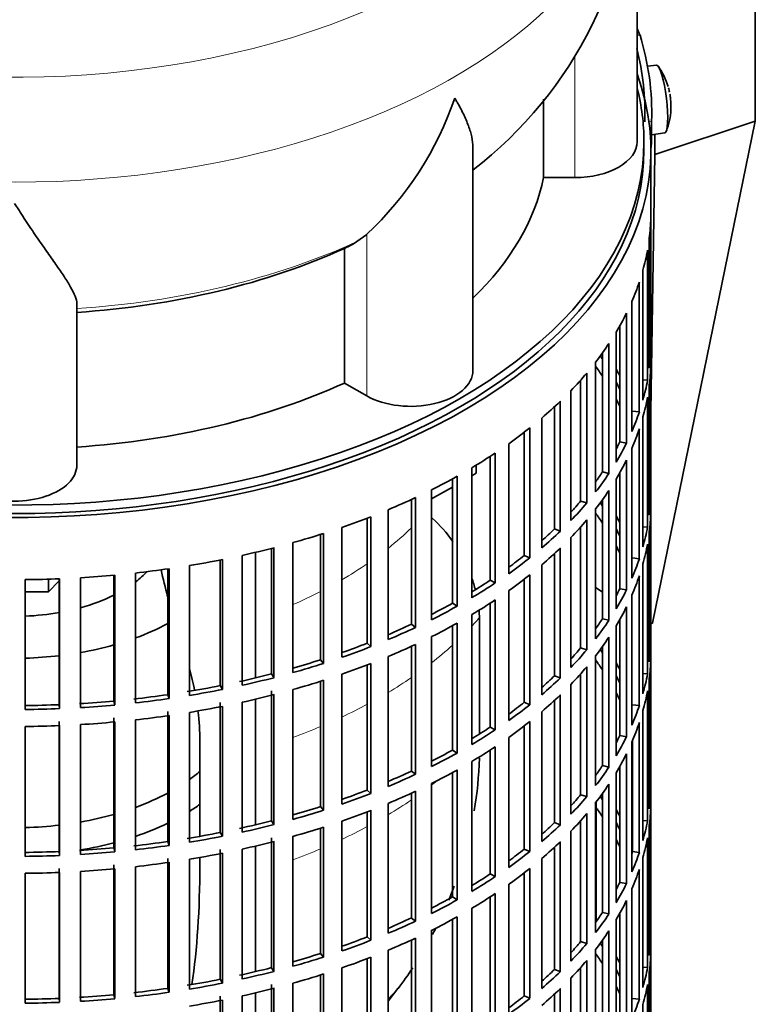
# Model space of a CAD drawing. Header units: millimetres. Extents: x 148 to 904, y -3036 to 2161.
# Tile 5 of 25: x 786 to 892, y -2901 to -2758. Entities that reach past the tile are written whole.
import ezdxf

# ---------------------------------------------------------------- set-up
doc = ezdxf.new("R2010")
doc.units = ezdxf.units.MM
for name, color, linetype in [('M5X8_UNI7687', 7, 'Continuous'), ('VSI134_DIFFUSORE', 7, 'Continuous'), ('VSI134_FILTRO_A', 7, 'Continuous'), ('VSI134_GIUNTO_8×', 7, 'Continuous'), ('VSI134_SUPPORTO_', 7, 'Continuous'), ('VSI134_TERMINALE', 7, 'Continuous')]:
    doc.layers.add(name, color=color, linetype=linetype)

# ---------------------------------------------------------------- blocks, each defined once
blk = doc.blocks.new('SE4')
at = {"layer": 'M5X8_UNI7687', "color": 7, "linetype": 'Continuous', "lineweight": 35}
for p, q in [((878.05, -2764.78), (876.75, -2764.91)), ((877.33, -2774.86), (879.26, -2774.57))]:
    blk.add_line(p, q, dxfattribs=at)
for centre, radius, start, end in [((870.14, -2770.72), 10, 16.6957, 35.0127), ((870.14, -2770.72), 10, 11.8797, 13.5278), ((1246.24, -2714.17), 370.34, 188.5064, 188.6141), ((870.14, -2770.72), 10, 338.98, 357.2751)]:
    blk.add_arc(centre, radius, start, end, dxfattribs=at)
for centre, major_axis, ratio, start_param, end_param in [((878.65, -2769.68), (0.6, -4.89), 0.169759, 0.004788, 3.136805), ((870.12, -2770.63), (-9.78, -2.08), 0.810411, 3.163117, 3.206609), ((870.15, -2770.85), (-9.94, -1.06), 0.589949, 3.053564, 3.168123), ((871.66, -2768.73), (7.36, -5.62), 0.747167, 0.443437, 0.593129)]:
    blk.add_ellipse(centre, major_axis=major_axis, ratio=ratio, start_param=start_param, end_param=end_param, dxfattribs=at)
at = {"layer": 'VSI134_DIFFUSORE', "color": 7, "linetype": 'Continuous', "lineweight": 35}
for p, q in [((875.24, -2775.83), (875.24, -2732.78)), ((861.71, -2769.69), (861.71, -2781.03)), ((851.51, -2808.9), (851.51, -2776.76)), ((861.71, -2781.03), (866.24, -2781.03)), ((836.15, -2789.23), (834.73, -2790.28)), ((832.95, -2791.25), (832.95, -2810.73)), ((794.24, -2822.6), (794.24, -2799.25)), ((832.95, -2810.73), (836.15, -2812.58))]:
    blk.add_line(p, q, dxfattribs=at)
at = {"layer": 'VSI134_DIFFUSORE', "color": 4, "linetype": 'Continuous', "lineweight": 9}
for p, q in [((866.24, -2781.03), (866.24, -2763.41)), ((836.15, -2812.58), (836.15, -2789.23))]:
    blk.add_line(p, q, dxfattribs=at)
at = {"layer": 'VSI134_DIFFUSORE', "color": 7, "linetype": 'Continuous', "lineweight": 35}
for centre, radius, start, end in [((814.36, -2731.84), 60.77, 307.721, 359.1072), ((803.65, -2754.27), 47.73, 312.9143, 341.3628), ((826.82, -2777.89), 14.7, 294.6434, 302.5491)]:
    blk.add_arc(centre, radius, start, end, dxfattribs=at)
at = {"layer": 'VSI134_DIFFUSORE', "color": 4, "linetype": 'Continuous', "lineweight": 9}
for centre, major_axis, start_param, end_param in [((785.24, -2717.06), (85.67, 0), 2.813009, 6.283185), ((785.24, -2729.82), (-89.83, 0), 0, 3.209736), ((785.24, -2754.36), (79.5, 0), 4.82584, 5.384336)]:
    blk.add_ellipse(centre, major_axis=major_axis, ratio=0.57735, start_param=start_param, end_param=end_param, dxfattribs=at)
at = {"layer": 'VSI134_DIFFUSORE', "color": 7, "linetype": 'Continuous', "lineweight": 35}
for centre, major_axis, start_param, end_param in [((866.24, -2775.83), (-9, 0), 1.570796, 3.141593), ((785.24, -2775.83), (77, 0), 5.749077, 6.166034), ((785.24, -2756.36), (77, 0), 4.82954, 5.380636), ((842.51, -2808.9), (-9, 0), 0.785398, 3.141593), ((785.24, -2775.83), (77, 0), 4.82954, 5.380636), ((785.24, -2822.6), (-9, 0), 0, 3.141593)]:
    blk.add_ellipse(centre, major_axis=major_axis, ratio=0.57735, start_param=start_param, end_param=end_param, dxfattribs=at)
for points, knots in [([(851.51, -2776.78), (851.51, -2776.62), (851.51, -2776.46), (851.46, -2775.8), (851.37, -2775.29), (851.11, -2774.23), (850.92, -2773.68), (850.47, -2772.55), (850.21, -2771.97), (849.75, -2771.08), (849.59, -2770.77), (849.33, -2770.31), (849.24, -2770.16), (849.06, -2769.84), (848.97, -2769.68), (848.88, -2769.53)], [0.4604904, 0.4604904, 0.4604904, 0.4604904, 0.5, 0.5, 0.625, 0.625, 0.75, 0.75, 0.875, 0.875, 0.9375, 0.9375, 0.96875, 0.96875, 1, 1, 1, 1]), ([(794.24, -2799.25), (794.24, -2798.93), (794.15, -2798.57), (793.84, -2797.77), (793.61, -2797.33), (793.2, -2796.62), (793.05, -2796.37), (792.73, -2795.85), (792.56, -2795.58), (792.02, -2794.76), (791.62, -2794.19), (790.78, -2792.96), (790.32, -2792.32), (789.38, -2790.97), (788.88, -2790.26), (787.87, -2788.78), (787.35, -2788.02), (786.56, -2786.82), (786.3, -2786.42), (785.9, -2785.8), (785.77, -2785.59), (785.5, -2785.17), (785.37, -2784.96), (785.24, -2784.75)], [0, 0, 0, 0, 0.125, 0.125, 0.25, 0.25, 0.3125, 0.3125, 0.375, 0.375, 0.5, 0.5, 0.625, 0.625, 0.75, 0.75, 0.875, 0.875, 0.9375, 0.9375, 0.96875, 0.96875, 1, 1, 1, 1])]:
    blk.add_open_spline(points, degree=3, knots=knots, dxfattribs=at)
at = {"layer": 'VSI134_FILTRO_A', "color": 7, "linetype": 'Continuous', "lineweight": 35}
for p, q in [((877.24, -2941.18), (877.24, -2777.06)), ((877.23, -2786.91), (877.23, -2805.69)), ((877.01, -2789.8), (877.01, -2808.58)), ((876.74, -2791.54), (876.74, -2810.32)), ((876.09, -2794.4), (876.09, -2813.18)), ((875.56, -2796.12), (875.56, -2814.9)), ((874.48, -2798.94), (874.48, -2817.72)), ((873.7, -2800.63), (873.7, -2819.41)), ((872.74, -2802.44), (872.74, -2819.24)), ((872.2, -2803.38), (872.2, -2822.16)), ((871.16, -2805.03), (871.16, -2823.81)), ((877.01, -2805.69), (877.23, -2805.69)), ((870.24, -2806.37), (870.24, -2823.58)), ((869.25, -2807.69), (869.25, -2826.47)), ((877.23, -2808.14), (877.23, -2826.92)), ((867.97, -2809.28), (867.97, -2828.06)), ((867.08, -2810.3), (867.08, -2827.79)), ((876.09, -2810.27), (876.74, -2810.32)), ((877.01, -2811.03), (877.01, -2829.81)), ((865.66, -2811.84), (865.66, -2830.62)), ((876.74, -2812.77), (876.74, -2831.55)), ((863.3, -2814.15), (863.3, -2831.82)), ((864.14, -2813.35), (864.14, -2832.13)), ((874.59, -2814.78), (875.56, -2814.9)), ((876.09, -2815.63), (876.09, -2834.41)), ((861.46, -2815.79), (861.46, -2834.57)), ((858.93, -2817.84), (858.93, -2835.65)), ((859.72, -2817.22), (859.72, -2836)), ((875.56, -2817.35), (875.56, -2836.13)), ((856.68, -2819.51), (856.68, -2838.29)), ((872.74, -2819.24), (873.7, -2819.41)), ((853.99, -2821.33), (853.99, -2839.24)), ((854.73, -2820.85), (854.73, -2839.63)), ((874.48, -2820.17), (874.48, -2838.95)), ((873.7, -2821.86), (873.7, -2840.64)), ((849.21, -2824.21), (849.21, -2842.99)), ((851.35, -2822.98), (851.35, -2841.76)), ((870.24, -2823.58), (871.16, -2823.81)), ((872.74, -2823.67), (872.74, -2840.47)), ((848.54, -2824.59), (848.54, -2842.57)), ((872.2, -2824.61), (872.2, -2843.39)), ((845.53, -2826.16), (845.53, -2844.94)), ((871.16, -2826.26), (871.16, -2845.03)), ((877.01, -2826.92), (877.23, -2826.92)), ((842.6, -2827.57), (842.6, -2845.61)), ((843.21, -2827.29), (843.21, -2846.07)), ((867.08, -2827.79), (867.97, -2828.06)), ((870.24, -2827.59), (870.24, -2844.81)), ((839.24, -2829.04), (839.24, -2847.82)), ((869.25, -2828.92), (869.25, -2847.7)), ((877.23, -2829.37), (877.23, -2848.15)), ((836.22, -2830.25), (836.22, -2848.34)), ((836.76, -2830.05), (836.76, -2848.83)), ((867.97, -2830.51), (867.97, -2849.29)), ((829.46, -2832.62), (829.46, -2850.74)), ((829.92, -2832.47), (829.92, -2851.25)), ((832.54, -2831.6), (832.54, -2850.38)), ((863.3, -2831.82), (864.14, -2832.13)), ((867.08, -2831.53), (867.08, -2849.02)), ((876.09, -2831.5), (876.74, -2831.55)), ((877.01, -2832.26), (877.01, -2851.04)), ((825.49, -2833.8), (825.49, -2852.58)), ((865.66, -2833.07), (865.66, -2851.85)), ((876.74, -2834), (876.74, -2852.78)), ((818.12, -2835.65), (818.12, -2854.43)), ((822.36, -2834.64), (822.36, -2852.79)), ((822.74, -2834.54), (822.74, -2853.32)), ((858.93, -2835.65), (859.72, -2836)), ((863.3, -2835.38), (863.3, -2853.05)), ((864.14, -2834.58), (864.14, -2853.36)), ((814.98, -2836.31), (814.98, -2854.47)), ((815.28, -2836.25), (815.28, -2855.03)), ((861.46, -2837.02), (861.46, -2855.8)), ((874.59, -2836.01), (875.56, -2836.13)), ((876.09, -2836.86), (876.09, -2855.64)), ((799.59, -2838.51), (799.59, -2856.7)), ((799.72, -2838.49), (799.72, -2857.27)), ((802.7, -2838.19), (802.7, -2856.97)), ((807.37, -2837.6), (807.37, -2855.78)), ((807.58, -2837.57), (807.58, -2856.35)), ((810.51, -2837.11), (810.51, -2855.89)), ((859.72, -2838.45), (859.72, -2857.23)), ((786.75, -2839.15), (786.75, -2857.93)), ((791.7, -2839.03), (791.7, -2857.23)), ((791.75, -2839.02), (791.75, -2857.8)), ((794.76, -2838.87), (794.76, -2857.65)), ((853.99, -2839.24), (854.73, -2839.63)), ((858.93, -2839.07), (858.93, -2856.88)), ((875.56, -2838.58), (875.56, -2857.36)), ((856.68, -2840.74), (856.68, -2859.52)), ((872.74, -2840.47), (873.7, -2840.64)), ((848.54, -2842.57), (849.21, -2842.99)), ((853.99, -2842.56), (853.99, -2860.47)), ((854.73, -2842.08), (854.73, -2860.86)), ((874.48, -2841.4), (874.48, -2860.18)), ((873.7, -2843.09), (873.7, -2861.87)), ((842.6, -2845.61), (843.21, -2846.07)), ((849.21, -2845.44), (849.21, -2864.22)), ((851.35, -2844.21), (851.35, -2862.98)), ((870.24, -2844.81), (871.16, -2845.03)), ((872.74, -2844.89), (872.74, -2861.69)), ((848.54, -2845.82), (848.54, -2863.8)), ((872.2, -2845.84), (872.2, -2864.62)), ((836.22, -2848.34), (836.76, -2848.83)), ((845.53, -2847.39), (845.53, -2866.17)), ((871.16, -2847.48), (871.16, -2866.26)), ((877.01, -2848.15), (877.23, -2848.15)), ((842.6, -2848.8), (842.6, -2866.84)), ((843.21, -2848.52), (843.21, -2867.29)), ((867.08, -2849.02), (867.97, -2849.29)), ((870.24, -2848.82), (870.24, -2866.04)), ((829.46, -2850.74), (829.92, -2851.25)), ((836.76, -2851.28), (836.76, -2870.05)), ((839.24, -2850.27), (839.24, -2869.05)), ((869.25, -2850.15), (869.25, -2868.93)), ((877.23, -2850.6), (877.23, -2869.38)), ((836.22, -2851.48), (836.22, -2869.57)), ((867.97, -2851.74), (867.97, -2870.51)), ((876.09, -2852.73), (876.74, -2852.78)), ((822.36, -2852.79), (822.74, -2853.32)), ((829.46, -2853.85), (829.46, -2871.97)), ((829.92, -2853.7), (829.92, -2872.48)), ((832.54, -2852.83), (832.54, -2871.61)), ((863.3, -2853.05), (864.14, -2853.36)), ((867.08, -2852.76), (867.08, -2870.25)), ((877.01, -2853.49), (877.01, -2872.26)), ((814.98, -2854.47), (815.28, -2855.03)), ((822.36, -2855.24), (822.36, -2874.02)), ((825.49, -2855.03), (825.49, -2873.81)), ((865.66, -2854.3), (865.66, -2873.08)), ((876.74, -2855.23), (876.74, -2874.01)), ((799.59, -2856.7), (799.72, -2857.27)), ((807.37, -2855.78), (807.58, -2856.35)), ((814.98, -2856.92), (814.98, -2875.7)), ((818.12, -2856.88), (818.12, -2875.66)), ((822.74, -2855.77), (822.74, -2874.55)), ((858.93, -2856.88), (859.72, -2857.23)), ((863.3, -2856.61), (863.3, -2874.28)), ((864.14, -2855.81), (864.14, -2874.59)), ((791.7, -2857.23), (791.75, -2857.8)), ((807.37, -2858.23), (807.37, -2877.01)), ((810.51, -2858.34), (810.51, -2877.12)), ((815.28, -2857.47), (815.28, -2876.25)), ((861.46, -2858.24), (861.46, -2877.02)), ((874.59, -2857.24), (875.56, -2857.36)), ((876.09, -2858.09), (876.09, -2876.87)), ((791.7, -2859.68), (791.7, -2878.46)), ((799.59, -2859.15), (799.59, -2877.93)), ((799.72, -2859.72), (799.72, -2878.5)), ((802.7, -2859.42), (802.7, -2878.2)), ((807.58, -2858.8), (807.58, -2877.57)), ((859.72, -2859.68), (859.72, -2878.46)), ((875.56, -2859.81), (875.56, -2878.59)), ((786.75, -2860.38), (786.75, -2879.16)), ((791.75, -2860.25), (791.75, -2879.03)), ((794.76, -2860.1), (794.76, -2878.88)), ((853.99, -2860.47), (854.73, -2860.86)), ((858.93, -2860.3), (858.93, -2878.1)), ((856.68, -2861.97), (856.68, -2880.75)), ((872.74, -2861.69), (873.7, -2861.87)), ((874.48, -2862.63), (874.48, -2881.41)), ((874.59, -2862.38), (874.59, -2878.46)), ((848.54, -2863.8), (849.21, -2864.22)), ((853.99, -2863.79), (853.99, -2881.7)), ((854.73, -2863.31), (854.73, -2882.09)), ((851.35, -2865.43), (851.35, -2884.21)), ((873.7, -2864.32), (873.7, -2883.1)), ((842.6, -2866.84), (843.21, -2867.29)), ((849.21, -2866.67), (849.21, -2885.45)), ((870.24, -2866.04), (871.16, -2866.26)), ((872.74, -2866.12), (872.74, -2882.92)), ((848.54, -2867.04), (848.54, -2885.02)), ((872.2, -2867.07), (872.2, -2885.85)), ((836.22, -2869.57), (836.76, -2870.05)), ((843.21, -2869.74), (843.21, -2888.52)), ((845.53, -2868.62), (845.53, -2887.4)), ((871.16, -2868.71), (871.16, -2887.49)), ((877.01, -2869.38), (877.23, -2869.38)), ((842.6, -2870.03), (842.6, -2888.07)), ((867.08, -2870.25), (867.97, -2870.51)), ((870.24, -2870.05), (870.24, -2887.27)), ((829.46, -2871.97), (829.92, -2872.48)), ((836.76, -2872.5), (836.76, -2891.28)), ((839.24, -2871.5), (839.24, -2890.28)), ((869.25, -2871.38), (869.25, -2890.16)), ((877.23, -2871.83), (877.23, -2890.61)), ((822.36, -2874.02), (822.74, -2874.55)), ((832.54, -2874.06), (832.54, -2892.83)), ((836.22, -2872.71), (836.22, -2890.8)), ((867.08, -2873.99), (867.08, -2891.48)), ((867.97, -2872.96), (867.97, -2891.74)), ((876.09, -2873.96), (876.74, -2874.01)), ((829.46, -2875.08), (829.46, -2893.2)), ((829.92, -2874.93), (829.92, -2893.71)), ((863.3, -2874.28), (864.14, -2874.59)), ((877.01, -2874.71), (877.01, -2893.49)), ((814.98, -2875.7), (815.28, -2876.25)), ((822.36, -2876.47), (822.36, -2895.25)), ((825.49, -2876.26), (825.49, -2895.04)), ((865.66, -2875.53), (865.66, -2894.3)), ((876.74, -2876.46), (876.74, -2895.24)), ((799.59, -2877.93), (799.72, -2878.5)), ((807.37, -2877.01), (807.58, -2877.57)), ((814.98, -2878.15), (814.98, -2896.93)), ((818.12, -2878.11), (818.12, -2896.89)), ((822.74, -2877), (822.74, -2895.78)), ((858.93, -2878.1), (859.72, -2878.46)), ((863.3, -2877.84), (863.3, -2895.51)), ((864.14, -2877.04), (864.14, -2895.82)), ((791.7, -2878.46), (791.75, -2879.03)), ((807.37, -2879.46), (807.37, -2898.24)), ((810.51, -2879.57), (810.51, -2898.35)), ((815.28, -2878.7), (815.28, -2897.48)), ((861.46, -2879.47), (861.46, -2898.25)), ((874.59, -2878.46), (875.56, -2878.59)), ((876.09, -2879.32), (876.09, -2898.1)), ((791.7, -2880.9), (791.7, -2899.68)), ((799.59, -2880.38), (799.59, -2899.16)), ((799.72, -2880.95), (799.72, -2899.73)), ((802.7, -2880.65), (802.7, -2899.43)), ((807.58, -2880.02), (807.58, -2898.8)), ((859.72, -2880.91), (859.72, -2899.68)), ((875.56, -2881.04), (875.56, -2899.82)), ((786.75, -2881.61), (786.75, -2900.39)), ((791.75, -2881.48), (791.75, -2900.26)), ((794.76, -2881.33), (794.76, -2900.11)), ((853.99, -2881.7), (854.73, -2882.09)), ((858.93, -2881.53), (858.93, -2899.33)), ((856.68, -2883.2), (856.68, -2901.98)), ((872.74, -2882.92), (873.7, -2883.1)), ((874.48, -2883.86), (874.48, -2902.64)), ((848.54, -2885.02), (849.21, -2885.45)), ((853.99, -2885.02), (853.99, -2902.92)), ((854.73, -2884.53), (854.73, -2903.31)), ((851.35, -2886.66), (851.35, -2905.44)), ((873.7, -2885.55), (873.7, -2904.33)), ((842.6, -2888.07), (843.21, -2888.52)), ((848.54, -2888.27), (848.54, -2906.25)), ((849.21, -2887.9), (849.21, -2906.68)), ((870.24, -2887.27), (871.16, -2887.49)), ((872.2, -2888.3), (872.2, -2907.08)), ((872.74, -2887.35), (872.74, -2904.15)), ((836.22, -2890.8), (836.76, -2891.28)), ((843.21, -2890.97), (843.21, -2909.75)), ((845.53, -2889.85), (845.53, -2908.63)), ((871.16, -2889.94), (871.16, -2908.72)), ((877.01, -2890.6), (877.23, -2890.61)), ((842.6, -2891.26), (842.6, -2909.29)), ((867.08, -2891.48), (867.97, -2891.74)), ((870.24, -2891.28), (870.24, -2908.5)), ((829.46, -2893.2), (829.92, -2893.71)), ((836.22, -2893.94), (836.22, -2912.03)), ((836.76, -2893.73), (836.76, -2912.51)), ((839.24, -2892.73), (839.24, -2911.51)), ((869.25, -2892.61), (869.25, -2911.39)), ((877.23, -2893.06), (877.23, -2911.84)), ((822.36, -2895.25), (822.74, -2895.78)), ((832.54, -2895.28), (832.54, -2914.06)), ((867.08, -2895.22), (867.08, -2912.71)), ((867.97, -2894.19), (867.97, -2912.97)), ((876.09, -2895.19), (876.74, -2895.24)), ((829.46, -2896.31), (829.46, -2914.43)), ((829.92, -2896.16), (829.92, -2914.94)), ((863.3, -2895.51), (864.14, -2895.82)), ((865.66, -2896.75), (865.66, -2915.53)), ((877.01, -2895.94), (877.01, -2914.72)), ((807.37, -2898.24), (807.58, -2898.8)), ((814.98, -2896.93), (815.28, -2897.48)), ((822.36, -2897.7), (822.36, -2916.48)), ((822.74, -2898.23), (822.74, -2917.01)), ((825.49, -2897.49), (825.49, -2916.27)), ((864.14, -2898.27), (864.14, -2917.05)), ((876.74, -2897.68), (876.74, -2916.46)), ((791.7, -2899.68), (791.75, -2900.26)), ((799.59, -2899.16), (799.72, -2899.73)), ((814.98, -2899.38), (814.98, -2918.16)), ((818.12, -2899.33), (818.12, -2918.11)), ((858.93, -2899.33), (859.72, -2899.68)), ((863.3, -2899.06), (863.3, -2916.74)), ((874.59, -2899.69), (875.56, -2899.82)), ((815.28, -2899.93), (815.28, -2918.71)), ((876.09, -2900.55), (876.09, -2919.33))]:
    blk.add_line(p, q, dxfattribs=at)
for centre, major_axis, start_param, end_param in [((785.24, -2777.06), (-92, 0), -0.16653, 3.350487), ((785.24, -2777.06), (-91, 0), 0, 3.141593), ((785.24, -2786.04), (92, 0), 6.212375, 6.266729), ((785.24, -2786.04), (92, 0), -0.158077, -0.103722), ((785.24, -2786.04), (92, 0), -0.245343, -0.190989), ((785.24, -2786.04), (92, 0), -0.33261, -0.278255), ((785.24, -2786.04), (92, 0), -0.419876, -0.365522), ((785.24, -2804.82), (92, 0), 6.212375, 6.266729), ((785.24, -2826.05), (91, 0), 0.365223, 0.374965), ((785.24, -2828.5), (91, 0), 0.365223, 0.394539), ((785.24, -2807.27), (92, 0), 6.212375, 6.266729), ((785.24, -2786.04), (92, 0), -0.507143, -0.452788), ((785.24, -2826.05), (92, 0), 0.313806, 0.33261), ((785.24, -2826.05), (91, 0), 0.277957, 0.299174), ((785.24, -2804.82), (92, 0), -0.158077, -0.103722), ((785.24, -2807.27), (92, 0), -0.158077, -0.103722), ((785.24, -2786.04), (92, 0), -0.594409, -0.540055), ((785.24, -2828.5), (91, 0), 0.277957, 0.299174), ((785.24, -2804.82), (92, 0), -0.245343, -0.190989), ((785.24, -2786.04), (92, 0), -0.681676, -0.627321), ((785.24, -2807.27), (92, 0), -0.245343, -0.190989), ((785.24, -2804.82), (91, 0), -0.299174, -0.277957), ((785.24, -2804.82), (92, 0), -0.33261, -0.278255), ((785.24, -2786.04), (92, 0), -0.768942, -0.714588), ((785.24, -2807.27), (92, 0), -0.33261, -0.278255), ((785.24, -2786.04), (92, 0), -0.856209, -0.801854), ((785.24, -2804.82), (91, 0), -0.394539, -0.365223), ((785.24, -2804.82), (92, 0), -0.419876, -0.365522), ((785.24, -2807.27), (92, 0), -0.419876, -0.365522), ((785.24, -2826.05), (92, 0), 6.212375, 6.266729), ((785.24, -2786.04), (92, 0), -0.943475, -0.889121), ((785.24, -2804.82), (91, 0), -0.486998, -0.45249), ((785.24, -2804.82), (92, 0), -0.507143, -0.452788), ((785.24, -2847.28), (91, 0), 0.365223, 0.374965), ((785.24, -2849.73), (91, 0), 0.365223, 0.394539), ((785.24, -2847.28), (92, 0), 0.313806, 0.33261), ((785.24, -2828.5), (92, 0), 6.212375, 6.266729), ((785.24, -2786.04), (92, 0), -1.030742, -0.976387), ((785.24, -2807.27), (92, 0), -0.507143, -0.452788), ((785.24, -2786.04), (92, 0), -1.118008, -1.063654), ((785.24, -2804.82), (91, 0), -0.577951, -0.539756), ((785.24, -2804.82), (92, 0), -0.594409, -0.540055), ((785.24, -2847.28), (91, 0), 0.277957, 0.299174), ((785.24, -2826.05), (92, 0), -0.158077, -0.103722), ((785.24, -2828.5), (92, 0), -0.158077, -0.103722), ((785.24, -2786.04), (92, 0), -1.205275, -1.15092), ((785.24, -2804.82), (91, 0), -0.668018, -0.627022), ((785.24, -2807.27), (92, 0), -0.594409, -0.540055), ((785.24, -2849.73), (91, 0), 0.277957, 0.299174), ((785.24, -2786.04), (92, 0), -1.292541, -1.238186), ((785.24, -2804.82), (92, 0), -0.681676, -0.627321), ((785.24, -2826.05), (92, 0), -0.245343, -0.190989), ((785.24, -2786.04), (92, 0), -1.467074, -1.412719), ((785.24, -2786.04), (92, 0), -1.379807, -1.325453), ((785.24, -2807.27), (92, 0), -0.681676, -0.627321), ((785.24, -2786.04), (92, 0), 4.728845, 4.783199), ((785.24, -2804.82), (91, 0), -0.757518, -0.714289), ((785.24, -2804.82), (92, 0), -0.768942, -0.714588), ((785.24, -2828.5), (92, 0), -0.245343, -0.190989), ((785.24, -2826.05), (91, 0), -0.299174, -0.277957), ((785.24, -2826.05), (92, 0), -0.33261, -0.278255), ((785.24, -2804.82), (91, 0), -0.846635, -0.801555), ((785.24, -2807.27), (92, 0), -0.768942, -0.714588), ((785.24, -2804.82), (92, 0), -0.856209, -0.801854), ((785.24, -2828.5), (92, 0), -0.33261, -0.278255), ((785.24, -2804.82), (91, 0), -0.935485, -0.888822), ((785.24, -2807.27), (92, 0), -0.856209, -0.801854), ((785.24, -2826.05), (91, 0), -0.394539, -0.365223), ((785.24, -2826.05), (92, 0), -0.419876, -0.365522), ((785.24, -2804.82), (92, 0), -0.943475, -0.889121), ((785.24, -2804.82), (91, 0), -1.024141, -0.976088), ((785.24, -2828.5), (92, 0), -0.419876, -0.365522), ((785.24, -2847.28), (92, 0), 6.212375, 6.266729), ((785.24, -2804.82), (92, 0), -1.030742, -0.976387), ((785.24, -2807.27), (92, 0), -0.943475, -0.889121), ((785.24, -2826.05), (91, 0), -0.486998, -0.45249), ((785.24, -2826.05), (92, 0), -0.507143, -0.452788), ((785.24, -2868.51), (91, 0), 0.365223, 0.374965), ((785.24, -2804.82), (91, 0), -1.112655, -1.063355), ((785.24, -2804.82), (92, 0), -1.118008, -1.063654), ((785.24, -2807.27), (92, 0), -1.030742, -0.976387), ((785.24, -2870.96), (91, 0), 0.365223, 0.394539), ((785.24, -2868.51), (92, 0), 0.313806, 0.33261), ((785.24, -2849.73), (92, 0), 6.212375, 6.266729), ((785.24, -2828.5), (92, 0), -0.507143, -0.452788), ((785.24, -2804.82), (91, 0), -1.205573, -1.150621), ((785.24, -2804.82), (92, 0), -1.205275, -1.15092), ((785.24, -2807.27), (92, 0), -1.118008, -1.063654), ((785.24, -2826.05), (91, 0), -0.577951, -0.539756), ((785.24, -2826.05), (92, 0), -0.594409, -0.540055), ((785.24, -2868.51), (91, 0), 0.277957, 0.299174), ((785.24, -2847.28), (92, 0), -0.158077, -0.103722), ((785.24, -2804.82), (91, 0), -1.29284, -1.237888), ((785.24, -2804.82), (92, 0), -1.292541, -1.238186), ((785.24, -2870.96), (91, 0), 0.277957, 0.299174), ((785.24, -2849.73), (92, 0), -0.158077, -0.103722), ((785.24, -2804.82), (91, 0), -1.467373, -1.412421), ((785.24, -2804.82), (91, 0), -1.380106, -1.325154), ((785.24, -2804.82), (92, 0), -1.379807, -1.325453), ((785.24, -2807.27), (92, 0), -1.205275, -1.15092), ((785.24, -2826.05), (91, 0), -0.668018, -0.627022), ((785.24, -2828.5), (92, 0), -0.594409, -0.540055), ((785.24, -2804.82), (91, 0), 4.728546, 4.783498), ((785.24, -2804.82), (92, 0), 4.728845, 4.783199), ((785.24, -2804.82), (92, 0), -1.467074, -1.412719), ((785.24, -2807.27), (92, 0), -1.292541, -1.238186), ((785.24, -2826.05), (92, 0), -0.681676, -0.627321), ((785.24, -2847.28), (92, 0), -0.245343, -0.190989), ((785.24, -2807.27), (92, 0), -1.467074, -1.412719), ((785.24, -2807.27), (92, 0), -1.379807, -1.325453), ((785.24, -2828.5), (92, 0), -0.681676, -0.627321), ((785.24, -2849.73), (92, 0), -0.245343, -0.190989), ((785.24, -2807.27), (92, 0), 4.728845, 4.783199), ((785.24, -2826.05), (91, 0), -0.757518, -0.714289), ((785.24, -2826.05), (92, 0), -0.768942, -0.714588), ((785.24, -2847.28), (91, 0), -0.299174, -0.277957), ((785.24, -2847.28), (92, 0), -0.33261, -0.278255), ((785.24, -2826.05), (91, 0), -0.846635, -0.801555), ((785.24, -2828.5), (92, 0), -0.768942, -0.714588), ((785.24, -2826.05), (92, 0), -0.856209, -0.801854), ((785.24, -2849.73), (92, 0), -0.33261, -0.278255), ((785.24, -2826.05), (91, 0), -0.935485, -0.888822), ((785.24, -2828.5), (92, 0), -0.856209, -0.801854), ((785.24, -2847.28), (91, 0), -0.394539, -0.365223), ((785.24, -2847.28), (92, 0), -0.419876, -0.365522), ((785.24, -2826.05), (92, 0), -0.943475, -0.889121), ((785.24, -2826.05), (91, 0), -1.024141, -0.976088), ((785.24, -2828.5), (92, 0), -0.943475, -0.889121), ((785.24, -2849.73), (92, 0), -0.419876, -0.365522), ((785.24, -2868.51), (92, 0), 6.212375, 6.266729), ((785.24, -2826.05), (92, 0), -1.030742, -0.976387), ((785.24, -2847.28), (91, 0), -0.486998, -0.45249), ((785.24, -2847.28), (92, 0), -0.507143, -0.452788), ((785.24, -2889.74), (91, 0), 0.365223, 0.374965), ((785.24, -2826.05), (91, 0), -1.112655, -1.063355), ((785.24, -2826.05), (92, 0), -1.118008, -1.063654), ((785.24, -2828.5), (92, 0), -1.030742, -0.976387), ((785.24, -2892.19), (91, 0), 0.365223, 0.394539), ((785.24, -2889.74), (92, 0), 0.313806, 0.33261), ((785.24, -2870.96), (92, 0), 6.212375, 6.266729), ((785.24, -2826.05), (91, 0), -1.205573, -1.150621), ((785.24, -2849.73), (92, 0), -0.507143, -0.452788), ((785.24, -2868.51), (92, 0), -0.158077, -0.103722), ((785.24, -2826.05), (92, 0), -1.205275, -1.15092), ((785.24, -2828.5), (92, 0), -1.118008, -1.063654), ((785.24, -2847.28), (91, 0), -0.577951, -0.539756), ((785.24, -2847.28), (92, 0), -0.594409, -0.540055), ((785.24, -2889.74), (91, 0), 0.277957, 0.299174), ((785.24, -2826.05), (91, 0), -1.29284, -1.237888), ((785.24, -2826.05), (92, 0), -1.292541, -1.238186), ((785.24, -2892.19), (91, 0), 0.277957, 0.299174), ((785.24, -2870.96), (92, 0), -0.158077, -0.103722), ((785.24, -2826.05), (91, 0), -1.467373, -1.412421), ((785.24, -2826.05), (91, 0), -1.380106, -1.325154), ((785.24, -2826.05), (92, 0), -1.379807, -1.325453), ((785.24, -2828.5), (92, 0), -1.205275, -1.15092), ((785.24, -2847.28), (91, 0), -0.668018, -0.627022), ((785.24, -2849.73), (92, 0), -0.594409, -0.540055), ((785.24, -2826.05), (91, 0), 4.728546, 4.783498), ((785.24, -2826.05), (92, 0), 4.728845, 4.783199), ((785.24, -2826.05), (92, 0), -1.467074, -1.412719), ((785.24, -2828.5), (92, 0), -1.292541, -1.238186), ((785.24, -2847.28), (92, 0), -0.681676, -0.627321), ((785.24, -2868.51), (91, 0), -0.196715, -0.19069), ((785.24, -2868.51), (92, 0), -0.245343, -0.190989), ((785.24, -2828.5), (92, 0), -1.467074, -1.412719), ((785.24, -2828.5), (92, 0), -1.379807, -1.325453), ((785.24, -2849.73), (92, 0), -0.681676, -0.627321), ((785.24, -2870.96), (92, 0), -0.245343, -0.190989), ((785.24, -2828.5), (92, 0), 4.728845, 4.783199), ((785.24, -2847.28), (91, 0), -0.757518, -0.714289), ((785.24, -2847.28), (92, 0), -0.768942, -0.714588), ((785.24, -2868.51), (91, 0), -0.299174, -0.277957), ((785.24, -2868.51), (92, 0), -0.33261, -0.278255), ((785.24, -2847.28), (91, 0), -0.846635, -0.801555), ((785.24, -2847.28), (92, 0), -0.856209, -0.801854), ((785.24, -2849.73), (92, 0), -0.768942, -0.714588), ((785.24, -2870.96), (92, 0), -0.33261, -0.278255), ((785.24, -2847.28), (91, 0), -0.935485, -0.888822), ((785.24, -2849.73), (92, 0), -0.856209, -0.801854), ((785.24, -2868.51), (91, 0), -0.394539, -0.365223), ((785.24, -2868.51), (92, 0), -0.419876, -0.365522), ((785.24, -2847.28), (92, 0), -0.943475, -0.889121), ((785.24, -2847.28), (91, 0), -1.024141, -0.976088), ((785.24, -2849.73), (92, 0), -0.943475, -0.889121), ((785.24, -2870.96), (92, 0), -0.419876, -0.365522), ((785.24, -2889.74), (92, 0), 6.212375, 6.266729), ((785.24, -2847.28), (92, 0), -1.030742, -0.976387), ((785.24, -2868.51), (91, 0), -0.486998, -0.45249), ((785.24, -2868.51), (92, 0), -0.507143, -0.452788), ((785.24, -2910.96), (91, 0), 0.365223, 0.374965), ((785.24, -2847.28), (91, 0), -1.112655, -1.063355), ((785.24, -2847.28), (92, 0), -1.118008, -1.063654), ((785.24, -2849.73), (92, 0), -1.030742, -0.976387), ((785.24, -2913.41), (91, 0), 0.365223, 0.394539), ((785.24, -2910.96), (92, 0), 0.313806, 0.33261), ((785.24, -2892.19), (92, 0), 6.212375, 6.266729), ((785.24, -2847.28), (91, 0), -1.205573, -1.150621), ((785.24, -2870.96), (92, 0), -0.507143, -0.452788), ((785.24, -2889.74), (92, 0), -0.158077, -0.103722), ((785.24, -2847.28), (92, 0), -1.205275, -1.15092), ((785.24, -2849.73), (92, 0), -1.118008, -1.063654), ((785.24, -2868.51), (91, 0), -0.577951, -0.539756), ((785.24, -2868.51), (92, 0), -0.594409, -0.540055), ((785.24, -2910.96), (91, 0), 0.277957, 0.299174), ((785.24, -2847.28), (91, 0), -1.380106, -1.325154), ((785.24, -2847.28), (91, 0), -1.29284, -1.237888), ((785.24, -2847.28), (92, 0), -1.292541, -1.238186), ((785.24, -2849.73), (92, 0), -1.205275, -1.15092), ((785.24, -2870.96), (92, 0), -0.594409, -0.540055), ((785.24, -2913.41), (91, 0), 0.277957, 0.299174), ((785.24, -2892.19), (92, 0), -0.158077, -0.103722), ((785.24, -2847.28), (91, 0), 4.728546, 4.783498), ((785.24, -2847.28), (91, 0), -1.467373, -1.412421), ((785.24, -2847.28), (92, 0), -1.379807, -1.325453), ((785.24, -2868.51), (91, 0), -0.668018, -0.627022), ((785.24, -2868.51), (92, 0), -0.681676, -0.627321), ((785.24, -2847.28), (92, 0), 4.728845, 4.783199), ((785.24, -2847.28), (92, 0), -1.467074, -1.412719), ((785.24, -2849.73), (92, 0), -1.292541, -1.238186), ((785.24, -2889.74), (92, 0), -0.245343, -0.190989)]:
    blk.add_ellipse(centre, major_axis=major_axis, ratio=0.57735, start_param=start_param, end_param=end_param, dxfattribs=at)
at = {"layer": 'VSI134_GIUNTO_8×', "color": 7, "linetype": 'Continuous', "lineweight": 35}
for centre, major_axis, start_param, end_param in [((785.24, -2831.76), (-22, 0), -3.795301, -3.653859), ((785.24, -2831.76), (-22, 0), 2.018583, 2.281496), ((785.24, -2831.76), (-22, 0), 1.639664, 1.869086), ((785.24, -2831.76), (-32.5, 0), -4.14508, -3.963396), ((785.24, -2831.76), (-32.5, 0), -4.414934, -4.255007), ((785.24, -2831.76), (-32.5, 0), 1.617394, 1.771071), ((785.24, -2856.26), (-32.5, 0), -3.821626, -3.743528), ((785.24, -2856.26), (-32.5, 0), -4.14508, -3.963396), ((785.24, -2859.09), (34.5, 0), -0.748844, -0.681769), ((785.24, -2856.26), (-32.5, 0), -4.414934, -4.255007), ((785.24, -2856.26), (-32.5, 0), 1.617394, 1.771071), ((785.24, -2859.09), (34.5, 0), -1.040008, -0.874436), ((785.24, -2859.09), (34.5, 0), -1.291065, -1.141754)]:
    blk.add_ellipse(centre, major_axis=major_axis, ratio=0.57735, start_param=start_param, end_param=end_param, dxfattribs=at)
at = {"layer": 'VSI134_SUPPORTO_', "color": 7, "linetype": 'Continuous', "lineweight": 35}
for p, q in [((876.24, -2777.06), (876.24, -2775.83)), ((851.99, -2823.76), (851.99, -2822.59)), ((851.99, -2823.76), (851.35, -2824.13)), ((848.54, -2825.76), (845.53, -2827.49)), ((820.06, -2835.2), (820.06, -2853.36)), ((790.15, -2840.9), (790.15, -2839.08)), ((791.7, -2839.34), (790.15, -2840.9)), ((790.15, -2840.9), (786.75, -2840.9)), ((852.46, -2861.46), (852.46, -2844.62)), ((820.06, -2856.43), (820.06, -2874.59)), ((812.03, -2876.26), (812.03, -2862.39)), ((869.31, -2871.3), (869.31, -2888.61)), ((820.06, -2877.66), (820.06, -2895.82)), ((812.03, -2880.44), (812.03, -2879.31)), ((839.24, -2900.11), (840.67, -2898.27)), ((820.06, -2898.89), (820.06, -2917.05))]:
    blk.add_line(p, q, dxfattribs=at)
for centre, radius, start, end in [((831.59, -2845.75), 20.9, 35.4329, 47.7987), ((831.59, -2845.75), 20.9, 14.0259, 19.2298), ((831.59, -2845.75), 20.9, 3.1007, 5.7566), ((794.26, -2863.14), 58.21, 350.6842, 358.1868), ((794.26, -2863.14), 58.21, 337.4118, 339.555), ((794.26, -2863.14), 58.21, 332.0207, 332.8941), ((794.26, -2863.14), 58.21, 322.877, 326.4969)]:
    blk.add_arc(centre, radius, start, end, dxfattribs=at)
for centre, major_axis, ratio, start_param, end_param in [((785.24, -2775.83), (91, 0), 0.57735, 2.993207, 6.283185), ((785.24, -2775.83), (91, 0), 0.57735, 0, 0.148386), ((817.38, -2836.6), (-8.14, 34.04), 0.31246, 1.529366, 1.643573), ((806.29, -2854.39), (3.49, -14.59), 0.31246, 1.44286, 1.661698), ((806.29, -2854.39), (3.49, -14.59), 0.31246, 0.917533, 1.237075), ((777.58, -2832.44), (20.93, -87.53), 0.31246, 0.65805, 0.917533)]:
    blk.add_ellipse(centre, major_axis=major_axis, ratio=ratio, start_param=start_param, end_param=end_param, dxfattribs=at)
at = {"layer": 'VSI134_SUPPORTO_', "color": 4, "linetype": 'Continuous', "lineweight": 9}
for centre, major_axis, start_param, end_param in [((785.24, -2812.12), (66.6, 0), -0.625209, -0.533057), ((785.24, -2812.12), (66.6, 0), -0.780897, -0.698932), ((785.24, -2812.12), (66.6, 0), -0.921885, -0.844673), ((785.24, -2825.42), (75, 0), -0.491682, -0.459415), ((785.24, -2825.42), (75, 0), -0.63707, -0.566131), ((785.24, -2825.42), (75, 0), -0.766956, -0.70007), ((785.24, -2825.42), (75, 0), -0.888301, -0.823319), ((785.24, -2825.42), (75, 0), -1.004352, -0.94022), ((785.24, -2843.1), (75, 0), -0.63707, -0.618187), ((785.24, -2843.1), (75, 0), -0.766956, -0.70007), ((785.24, -2843.1), (75, 0), -0.888301, -0.823319), ((785.24, -2843.1), (75, 0), -1.004352, -0.94022), ((785.24, -2881.89), (62.27, 0), -0.521266, -0.473078)]:
    blk.add_ellipse(centre, major_axis=major_axis, ratio=0.57735, start_param=start_param, end_param=end_param, dxfattribs=at)
at = {"layer": 'VSI134_TERMINALE', "color": 7, "linetype": 'Continuous', "lineweight": 35}
for p, q in [((892.33, -2772.87), (892.33, -2745.58)), ((877.34, -2772.87), (877.34, -2774.51)), ((877.48, -2845.46), (892.33, -2772.87)), ((877.81, -2777.68), (892.33, -2772.87)), ((877.81, -2777.68), (877.81, -2774.79)), ((877.24, -2814.86), (877.81, -2777.68)), ((870.24, -2840.98), (869.31, -2840.32)), ((877.48, -2845.46), (877.24, -2845.54))]:
    blk.add_line(p, q, dxfattribs=at)
at = {"layer": 'VSI134_TERMINALE', "color": 4, "linetype": 'Continuous', "lineweight": 9}
for p, q in [((875.24, -2760.45), (875.66, -2760.42)), ((876.96, -2772.91), (877.34, -2772.87)), ((877.34, -2774.51), (877.13, -2774.52))]:
    blk.add_line(p, q, dxfattribs=at)
at = {"layer": 'VSI134_TERMINALE', "color": 7, "linetype": 'Continuous', "lineweight": 35}
for centre, radius, start, end in [((838.73, -2771.74), 38.63, 358.3189, 17.0497), ((839.47, -2771.6), 36.9, 357.8966, 14.5372)]:
    blk.add_arc(centre, radius, start, end, dxfattribs=at)
blk.add_ellipse((785.24, -2772.98), major_axis=(93, 0), ratio=0.57735, start_param=0.236132, end_param=0.254688, dxfattribs=at)
blk.add_open_spline([(877.34, -2774.51), (877.34, -2774.99), (877.33, -2775.44), (877.31, -2776.04), (877.3, -2776.24), (877.28, -2776.5), (877.27, -2776.57), (877.27, -2776.65)], degree=3, knots=[0, 0, 0, 0, 0.125, 0.125, 0.1875, 0.1875, 0.2147272, 0.2147272, 0.2147272, 0.2147272], dxfattribs=at)

msp = doc.modelspace()

# ---------------------------------------------------------------- block references
msp.add_blockref('SE4', (0, 0))

doc.saveas('drawing.dxf')
